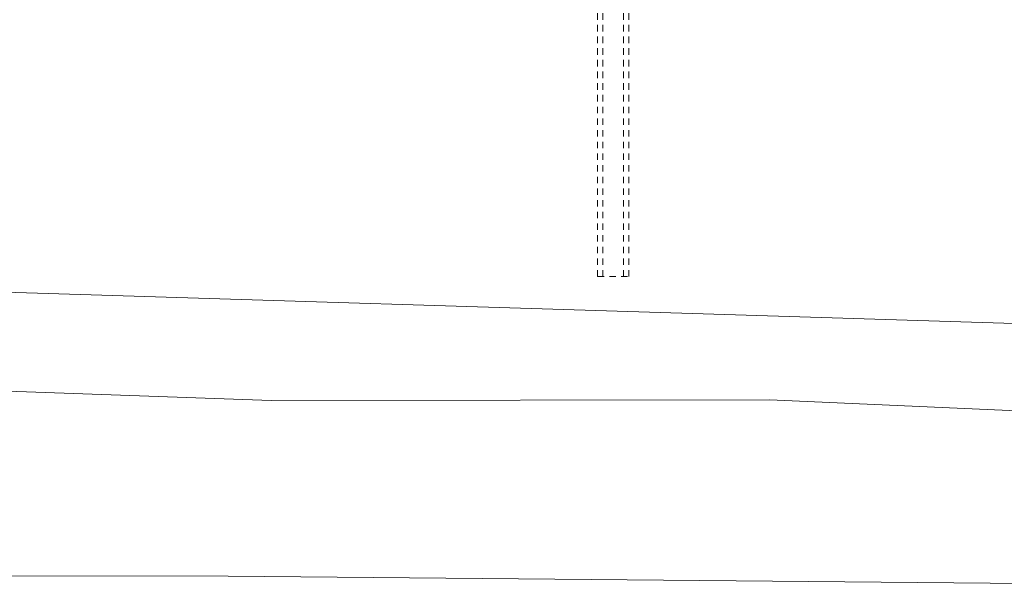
# Model space of a CAD drawing. Header units: millimetres. Extents: x -1567 to 968, y -503 to 481.
# Tile 56 of 145: x -499 to -480, y -160 to -149. Entities that reach past the tile are written whole.
import ezdxf

# ---------------------------------------------------------------- set-up
doc = ezdxf.new("R2010")
doc.units = ezdxf.units.MM
doc.linetypes.add('01 nivel$0$HIDDEN2', pattern=[0.1875, 0.125, -0.0625])
doc.layers.get('0').update_dxf_attribs({"lineweight": 0})
doc.layers.add('CUNETAS', color=5, linetype='Continuous', lineweight=0)

# ---------------------------------------------------------------- blocks, each defined once
blk = doc.blocks.new('DRENAJES TECHOS')
at = {"color": 9, "linetype": '01 nivel$0$HIDDEN2', "lineweight": 0, "true_color": 0xc7c8ca}
blk.add_line((-558.435, -373.54), (-557.835, -373.54), dxfattribs=at)
at = {"layer": 'CUNETAS', "color": 9, "linetype": '01 nivel$0$HIDDEN2', "lineweight": 0, "true_color": 0xc7c8ca}
for p, q in [((-557.835, -373.54), (-557.835, -343.098)), ((-558.435, -373.54), (-558.435, -360)), ((-558.335, -373.54), (-558.335, -360)), ((-557.935, -373.54), (-557.935, -360))]:
    blk.add_line(p, q, dxfattribs=at)

msp = doc.modelspace()

# ---------------------------------------------------------------- linework, layer by layer
at = {"color": 30, "lineweight": 5, "flags": 128}
msp.add_lwpolyline([(-417.693, -154.242), (-419.804, -154.345), (-445.472, -154.72), (-477.693, -155.337), (-505.428, -154.477), (-533.317, -148.042), (-541.853, -145.245), (-555.96, -139.32), (-567.548, -133.521), (-550.995, -115.154), (-538.456, -100.575), (-515.402, -74.672), (-487.473, -43.052), (-471.124, -24.364), (-455.678, -6.943), (-441.322, -16.921), (-427.708, -23.406), (-417.693, -27.297)], close=True, dxfattribs=at)
at = {"lineweight": 15, "flags": 128}
for points in [[(-392.087, -155.023), (-398.087, -155.465), (-403.034, -155.554), (-411.703, -155.53), (-423.304, -156.324), (-429.446, -156.623), (-441.927, -156.3), (-447.36, -156.252), (-453.144, -156.303), (-464.262, -156.624), (-474.67, -157.174), (-484.068, -156.76), (-493.672, -156.774), (-500.39, -156.534), (-503.989, -156.198), (-510.307, -155), (-517.962, -153.432), (-540.075, -147.388), (-545.048, -145.62), (-553.029, -142.258), (-563.89, -137.111), (-568.675, -134.831), (-572.343, -131.706), (-578.816, -124.511)], [(-578.816, -130.253), (-575.443, -134.11), (-569.434, -138.665), (-562.046, -141.836), (-548.724, -147.627), (-517.017, -156.893), (-506.605, -159.656), (-503.796, -159.829), (-499.608, -160.151), (-494.501, -160.157), (-475.621, -160.332), (-463.309, -160.123), (-443.235, -159.637), (-429.533, -160.301), (-416.953, -159.763), (-405.697, -159.631), (-392.087, -159.339)]]:
    msp.add_lwpolyline(points, dxfattribs=at)

# ---------------------------------------------------------------- block references
at = {"lineweight": 0}
msp.add_blockref('DRENAJES TECHOS', (71.054, 219.154), dxfattribs=at)

doc.saveas('drawing.dxf')
